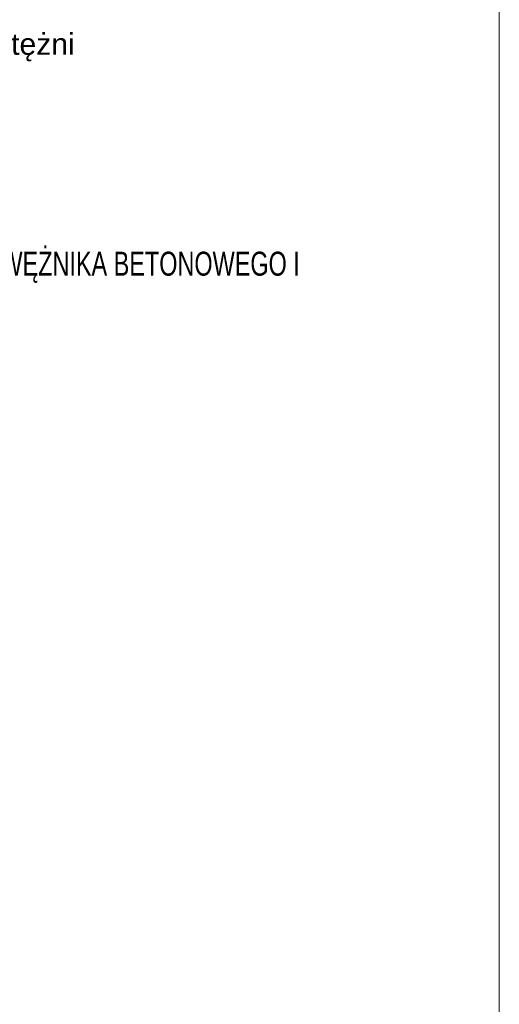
# Model space of a CAD drawing. Header units: metres. Extents: x 7415312 to 7415578, y 5538064 to 5538378.
# Tile 82 of 83: x 7415554 to 7415578, y 5538280 to 5538329. Entities that reach past the tile are written whole.
import ezdxf

# ---------------------------------------------------------------- set-up
doc = ezdxf.new("R2010")
doc.units = ezdxf.units.M
doc.header["$MEASUREMENT"] = 0
for name, color, linetype, lineweight, true_color in [('LL_LEGENDA', 7, 'Continuous', 13, 0x000000), ('LL_OPISY', 7, 'Continuous', 35, 0x020202), ('Opis', 7, 'Continuous', 9, 0x000000)]:
    doc.layers.add(name, color=color, linetype=linetype, lineweight=lineweight, true_color=true_color)
doc.styles.add('ARIAL', font='arial.ttf')
doc.styles.add('LL_50', font='arial.ttf', dxfattribs={"width": 0.7, "height": 10})

msp = doc.modelspace()

# ---------------------------------------------------------------- linework, layer by layer
at = {"layer": 'LL_LEGENDA', "elevation": 1499.447}
msp.add_lwpolyline([(7415578.263, 5538064.216), (7415578.263, 5538349.47), (7415312.145, 5538349.289), (7415312.145, 5538064.035)], close=True, dxfattribs=at)

# ---------------------------------------------------------------- texts
at = {"layer": 'LL_OPISY', "style": 'ARIAL'}
msp.add_text('proj. trasa instalacji wodociągowej do tężni', height=1.08, rotation=0.0001, dxfattribs=at).set_placement((7415528.491, 5538327.703, -267.672))
at = {"layer": 'Opis', "insert": (7415524.27, 5538316.239), "char_height": 0.9, "width": 45.95639, "attachment_point": 4, "style": 'LL_50'}
msp.add_mtext('\\pxt13;{\\H1.3333x;ELEMENT DO ROZBIÓRKI - OBRZEŻE RABAT Z KRAWĘŻNIKA BETONOWEGO I PLACYK Z KOSTKI Z MURKIEM}', dxfattribs=at)

doc.saveas('drawing.dxf')
